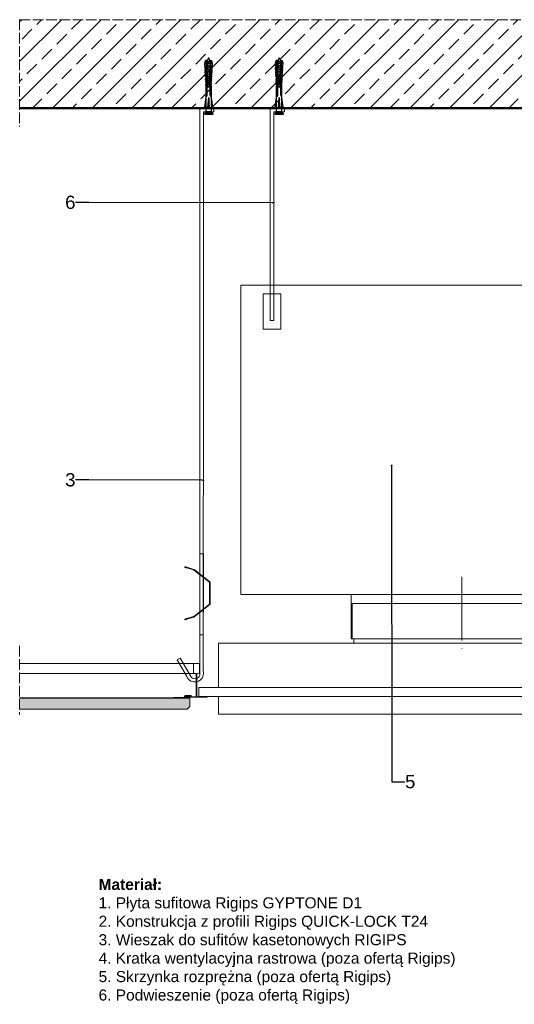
# Model space of a CAD drawing. Header units: millimetres. Extents: x 2242 to 4133, y 3556 to 4669.
# Tile 1 of 4: x 2242 to 2802, y 3556 to 4669. Entities that reach past the tile are written whole.
import ezdxf
from ezdxf import colors
from ezdxf.entities.mleader import LeaderData, LeaderLine
from ezdxf.math import Vec2, Vec3

# ---------------------------------------------------------------- set-up
doc = ezdxf.new("R2010")
doc.units = ezdxf.units.MM
doc.linetypes.add('ACAD_ISO02W100', pattern=[15, 12, -3])
doc.linetypes.add('ACAD_ISO04W100', pattern=[30, 24, -3, 0, -3])
for name, color, linetype, lineweight in [('_RIGIPS AKCESORIA', 7, 'Continuous', 15), ('_RIGIPS G-K', 7, 'Continuous', 9), ('_RIGIPS KONSTRUKCJA', 7, 'Continuous', 50), ('_Rigips Profil', 7, 'Continuous', 9), ('_RIGIPS PŁYTA', 7, 'Continuous', 25), ('Koniec', 7, 'ACAD_ISO02W100', 9), ('kreskowanie', 7, 'Continuous', 15), ('os', 7, 'ACAD_ISO04W100', 9), ('Wymiary', 7, 'Continuous', 18)]:
    doc.layers.add(name, color=color, linetype=linetype, lineweight=lineweight)
doc.styles.get("Standard").update_dxf_attribs({"font": 'arial.ttf'})

# ---------------------------------------------------------------- blocks, each defined once
blk = doc.blocks.new('T24')
at = {"layer": '_Rigips Profil'}
for p, q in [((302.6, -139.7), (302.6, -129.5)), ((302.8, -129.3), (308.9, -129.3)), ((309.1, -129.5), (309.1, -139.7)), ((305.4, -140.3), (302.8, -139.9)), ((305.6, -140.5), (305.6, -166.6)), ((306.1, -140.5), (306.1, -166.6)), ((308.9, -139.9), (306.3, -140.3)), ((293.9, -167.2), (293.9, -166.4)), ((294, -166.3), (294.9, -166.3)), ((294.4, -166.8), (305.4, -166.8)), ((306.3, -166.8), (317.4, -166.8)), ((317.8, -166.3), (316.9, -166.3)), ((317.9, -167.2), (317.9, -166.4)), ((294, -167.3), (317.8, -167.3))]:
    blk.add_line(p, q, dxfattribs=at)
for centre, radius, start, end in [((302.8, -129.5), 0.2, 90, 180), ((308.9, -129.5), 0.2, 0, 90), ((302.8, -139.7), 0.2, 180, 260.5377), ((305.4, -140.5), 0.2, 0, 80.5377), ((306.3, -140.5), 0.2, 99.4623, 180), ((308.9, -139.7), 0.2, 279.4623, 0), ((294, -166.4), 0.1, 90, 180), ((305.4, -166.6), 0.2, 270, 0), ((306.3, -166.6), 0.2, 180, 270), ((317.8, -166.4), 0.1, 0, 90), ((294, -167.2), 0.1, 180, 270), ((317.8, -167.2), 0.1, 270, 0)]:
    blk.add_arc(centre, radius, start, end, dxfattribs=at)
blk = doc.blocks.new('wieszak')
at = {"layer": '_RIGIPS AKCESORIA'}
for p, q in [((2361.6, 5698), (2361.5, 5382.8)), ((2365.6, 5698), (2365.5, 5382.8)), ((2361.5, 5474.3), (2361.5, 5337)), ((2365.6, 5474.3), (2365.5, 5340.7)), ((2365.5, 5382.8), (2361.5, 5382.8)), ((2336.1, 5354.5), (2339.5, 5356.5)), ((2346.9, 5335.7), (2336.1, 5354.5)), ((2352.2, 5334.5), (2339.5, 5356.5))]:
    blk.add_line(p, q, dxfattribs=at)
blk.add_lwpolyline([(2365.5, 5474.3), (2361.5, 5474.3)], close=True, dxfattribs=at)
for points in [[(2344.6, 5459), (2344.8, 5459.6)], [(2346.6, 5458.4), (2346.5, 5458.4), (2346.3, 5458.5), (2346.2, 5458.5), (2346.1, 5458.5), (2346, 5458.6), (2345.9, 5458.6), (2345.8, 5458.6), (2345.7, 5458.7), (2345.6, 5458.7), (2345.5, 5458.7), (2345.5, 5458.7), (2345.4, 5458.8), (2345.3, 5458.8), (2345.2, 5458.8), (2345.2, 5458.8), (2345.1, 5458.9), (2345, 5458.9), (2345, 5458.9), (2344.9, 5458.9), (2344.9, 5458.9), (2344.8, 5458.9), (2344.8, 5459), (2344.8, 5459), (2344.7, 5459), (2344.7, 5459), (2344.7, 5459), (2344.7, 5459), (2344.6, 5459), (2344.6, 5459), (2344.6, 5459), (2344.6, 5459), (2344.6, 5459), (2344.7, 5459), (2344.7, 5459), (2344.7, 5459), (2344.7, 5459), (2344.8, 5459), (2344.8, 5459), (2344.8, 5459), (2344.9, 5459), (2344.9, 5458.9), (2345, 5458.9), (2345, 5458.9), (2345.1, 5458.9), (2345.2, 5458.9), (2345.2, 5458.9), (2345.3, 5458.8), (2345.4, 5458.8), (2345.5, 5458.8), (2345.5, 5458.8), (2345.6, 5458.7), (2345.7, 5458.7), (2345.8, 5458.7), (2345.9, 5458.7), (2346, 5458.6), (2346.1, 5458.6), (2346.2, 5458.6), (2346.3, 5458.5), (2346.5, 5458.5), (2346.6, 5458.5), (2354.4, 5456.1), (2354.4, 5456)], [(2346.7, 5459), (2354.8, 5456.5), (2354.8, 5456.6), (2346.7, 5459), (2346.6, 5459.1), (2346.5, 5459.1), (2346.4, 5459.1), (2346.3, 5459.2), (2346.2, 5459.2), (2346.1, 5459.2), (2346, 5459.3), (2345.9, 5459.3), (2345.8, 5459.3), (2345.7, 5459.3), (2345.6, 5459.4), (2345.5, 5459.4), (2345.5, 5459.4), (2345.4, 5459.4), (2345.3, 5459.4), (2345.3, 5459.5), (2345.2, 5459.5), (2345.1, 5459.5), (2345.1, 5459.5), (2345, 5459.5), (2345, 5459.5), (2345, 5459.5), (2344.9, 5459.6), (2344.9, 5459.6), (2344.9, 5459.6), (2344.8, 5459.6), (2344.8, 5459.6), (2344.8, 5459.6), (2344.8, 5459.6), (2344.8, 5459.6), (2344.8, 5459.6), (2344.8, 5459.6), (2344.8, 5459.6), (2344.8, 5459.6), (2344.9, 5459.6), (2344.9, 5459.5), (2344.9, 5459.5), (2345, 5459.5), (2345, 5459.5), (2345, 5459.5), (2345.1, 5459.5), (2345.1, 5459.5), (2345.2, 5459.4), (2345.3, 5459.4), (2345.3, 5459.4), (2345.4, 5459.4), (2345.5, 5459.4), (2345.5, 5459.3), (2345.6, 5459.3), (2345.7, 5459.3), (2345.8, 5459.3), (2345.9, 5459.2), (2346, 5459.2), (2346.1, 5459.2), (2346.2, 5459.1), (2346.3, 5459.1), (2346.4, 5459.1), (2346.5, 5459), (2346.6, 5459), (2346.7, 5459)], [(2345.1, 5458.9), (2345.3, 5459.5)], [(2345.1, 5458.8), (2345.3, 5459.4)], [(2346.7, 5459), (2346.6, 5458.4), (2354.4, 5456)], [(2346.6, 5458.5), (2346.7, 5459)], [(2354.4, 5456.1), (2354.6, 5456), (2354.8, 5455.9)], [(2354.8, 5455.9), (2354.6, 5456), (2354.4, 5456)], [(2354.5, 5456), (2354.5, 5456.1)], [(2354.6, 5456), (2354.6, 5456)], [(2354.7, 5455.9), (2354.7, 5456)], [(2355.2, 5456.4), (2355, 5456.5), (2354.8, 5456.6)], [(2354.8, 5456.5), (2355, 5456.5), (2355.2, 5456.4)], [(2372, 5442.5), (2354.8, 5455.9), (2354.8, 5455.9), (2372, 5442.6), (2372, 5442.5)], [(2354.8, 5455.9), (2354.8, 5455.9)], [(2354.9, 5456.5), (2354.9, 5456.6)], [(2355, 5456.5), (2355, 5456.5)], [(2355.1, 5456.4), (2355.1, 5456.5)], [(2355.2, 5456.4), (2373, 5442.5), (2373, 5442.6), (2355.2, 5456.4), (2355.2, 5456.4)], [(2355.2, 5456.4), (2355.2, 5456.4)], [(2361.6, 5450.6), (2362, 5451.1)], [(2363.4, 5449.2), (2363.4, 5449.2), (2363.5, 5449.1), (2363.6, 5449), (2363.7, 5449), (2363.7, 5448.9), (2363.8, 5448.9), (2363.9, 5448.8), (2363.9, 5448.8), (2364, 5448.7), (2364.1, 5448.7), (2364.1, 5448.6), (2364.2, 5448.5), (2364.3, 5448.5), (2364.3, 5448.4), (2364.4, 5448.4), (2364.5, 5448.4), (2364.5, 5448.3), (2364.6, 5448.3), (2364.6, 5448.2), (2364.7, 5448.2), (2364.7, 5448.2), (2364.8, 5448.1), (2364.8, 5448.1), (2364.9, 5448), (2364.9, 5448), (2364.9, 5448), (2365, 5448), (2365, 5447.9), (2365, 5447.9), (2365.1, 5447.9), (2365.1, 5447.9), (2365.1, 5447.9), (2365.1, 5447.9), (2365.1, 5447.8), (2365.1, 5447.8), (2365.1, 5447.8), (2365.2, 5447.8), (2365.2, 5447.8), (2365.1, 5447.8), (2365.1, 5447.8), (2365.1, 5447.9), (2365.1, 5447.9), (2365.1, 5447.9), (2365.1, 5447.9), (2365, 5447.9), (2365, 5447.9), (2365, 5448), (2364.9, 5448), (2364.9, 5448), (2364.9, 5448), (2364.8, 5448.1), (2364.8, 5448.1), (2364.7, 5448.2), (2364.7, 5448.2), (2364.6, 5448.2), (2364.6, 5448.3), (2364.5, 5448.3), (2364.5, 5448.4), (2364.4, 5448.4), (2364.4, 5448.4), (2364.3, 5448.5), (2364.2, 5448.5), (2364.2, 5448.6), (2364.1, 5448.7), (2364, 5448.7), (2364, 5448.8), (2363.9, 5448.8), (2363.8, 5448.9), (2363.8, 5448.9), (2363.7, 5449), (2363.6, 5449), (2363.5, 5449.1), (2363.5, 5449.2), (2363.4, 5449.2), (2363.3, 5449.3), (2363.2, 5449.3), (2363.2, 5449.4), (2363.1, 5449.4), (2363, 5449.5), (2363, 5449.5), (2362.9, 5449.6), (2362.8, 5449.7), (2362.7, 5449.7), (2362.7, 5449.8), (2362.6, 5449.8), (2362.5, 5449.9), (2362.5, 5449.9), (2362.4, 5450), (2362.4, 5450), (2362.3, 5450.1), (2362.2, 5450.1), (2362.2, 5450.1), (2362.1, 5450.2), (2362.1, 5450.2), (2362, 5450.3), (2362, 5450.3), (2361.9, 5450.3), (2361.9, 5450.4), (2361.9, 5450.4), (2361.8, 5450.4), (2361.8, 5450.4), (2361.8, 5450.5), (2361.7, 5450.5), (2361.7, 5450.5), (2361.7, 5450.5), (2361.7, 5450.5), (2361.6, 5450.6), (2361.6, 5450.6), (2361.6, 5450.6), (2361.6, 5450.6), (2361.6, 5450.6), (2361.6, 5450.6), (2361.6, 5450.6), (2361.6, 5450.6), (2361.7, 5450.5), (2361.7, 5450.5), (2361.7, 5450.5), (2361.7, 5450.5), (2361.7, 5450.5), (2361.8, 5450.4), (2361.8, 5450.4), (2361.8, 5450.4), (2361.9, 5450.4), (2361.9, 5450.3), (2362, 5450.3), (2362, 5450.3), (2362.1, 5450.2), (2362.1, 5450.2), (2362.2, 5450.1), (2362.2, 5450.1), (2362.3, 5450.1), (2362.3, 5450), (2362.4, 5450), (2362.5, 5449.9), (2362.5, 5449.9), (2362.6, 5449.8), (2362.7, 5449.8), (2362.7, 5449.7), (2362.8, 5449.7), (2362.9, 5449.6), (2362.9, 5449.5), (2363, 5449.5), (2363.1, 5449.4), (2363.1, 5449.4), (2363.2, 5449.3), (2363.3, 5449.3), (2363.4, 5449.2)], [(2363.8, 5449.7), (2363.8, 5449.6), (2363.9, 5449.6), (2364, 5449.5), (2364, 5449.5), (2364.1, 5449.4), (2364.2, 5449.4), (2364.3, 5449.3), (2364.3, 5449.3), (2364.4, 5449.2), (2364.5, 5449.1), (2364.5, 5449.1), (2364.6, 5449), (2364.7, 5449), (2364.7, 5448.9), (2364.8, 5448.9), (2364.8, 5448.9), (2364.9, 5448.8), (2365, 5448.8), (2365, 5448.7), (2365.1, 5448.7), (2365.1, 5448.6), (2365.2, 5448.6), (2365.2, 5448.6), (2365.2, 5448.5), (2365.3, 5448.5), (2365.3, 5448.5), (2365.3, 5448.5), (2365.4, 5448.4), (2365.4, 5448.4), (2365.4, 5448.4), (2365.5, 5448.4), (2365.5, 5448.4), (2365.5, 5448.4), (2365.5, 5448.3), (2365.5, 5448.3), (2365.5, 5448.3), (2365.5, 5448.3), (2365.5, 5448.3), (2365.5, 5448.3), (2365.5, 5448.3), (2365.5, 5448.3), (2365.5, 5448.4), (2365.5, 5448.4), (2365.5, 5448.4), (2365.4, 5448.4), (2365.4, 5448.4), (2365.4, 5448.4), (2365.4, 5448.5), (2365.3, 5448.5), (2365.3, 5448.5), (2365.3, 5448.5), (2365.2, 5448.6), (2365.2, 5448.6), (2365.1, 5448.6), (2365.1, 5448.7), (2365, 5448.7), (2365, 5448.8), (2364.9, 5448.8), (2364.9, 5448.9), (2364.8, 5448.9), (2364.8, 5448.9), (2364.7, 5449), (2364.6, 5449), (2364.6, 5449.1), (2364.5, 5449.1), (2364.4, 5449.2), (2364.4, 5449.3), (2364.3, 5449.3), (2364.2, 5449.4), (2364.1, 5449.4), (2364.1, 5449.5), (2364, 5449.5), (2363.9, 5449.6), (2363.9, 5449.6), (2363.8, 5449.7), (2363.7, 5449.8), (2363.6, 5449.8), (2363.6, 5449.9), (2363.5, 5449.9), (2363.4, 5450), (2363.3, 5450), (2363.3, 5450.1), (2363.2, 5450.2), (2363.1, 5450.2), (2363.1, 5450.3), (2363, 5450.3), (2362.9, 5450.4), (2362.9, 5450.4), (2362.8, 5450.5), (2362.7, 5450.5), (2362.7, 5450.6), (2362.6, 5450.6), (2362.6, 5450.6), (2362.5, 5450.7), (2362.5, 5450.7), (2362.4, 5450.8), (2362.4, 5450.8), (2362.3, 5450.8), (2362.3, 5450.9), (2362.2, 5450.9), (2362.2, 5450.9), (2362.2, 5450.9), (2362.1, 5451), (2362.1, 5451), (2362.1, 5451), (2362.1, 5451), (2362.1, 5451), (2362, 5451.1), (2362, 5451.1), (2362, 5451.1), (2362, 5451.1), (2362, 5451.1), (2362, 5451.1), (2362, 5451.1), (2362, 5451.1), (2362, 5451.1), (2362, 5451), (2362.1, 5451), (2362.1, 5451), (2362.1, 5451), (2362.1, 5451), (2362.2, 5450.9), (2362.2, 5450.9), (2362.2, 5450.9), (2362.3, 5450.9), (2362.3, 5450.8), (2362.4, 5450.8), (2362.4, 5450.8), (2362.5, 5450.7), (2362.5, 5450.7), (2362.5, 5450.6), (2362.6, 5450.6), (2362.7, 5450.6), (2362.7, 5450.5), (2362.8, 5450.5), (2362.8, 5450.4), (2362.9, 5450.4), (2363, 5450.3), (2363, 5450.3), (2363.1, 5450.2), (2363.2, 5450.2), (2363.2, 5450.1), (2363.3, 5450), (2363.4, 5450), (2363.5, 5449.9), (2363.5, 5449.9), (2363.6, 5449.8), (2363.7, 5449.8), (2363.8, 5449.7)], [(2363.4, 5449.2), (2363.8, 5449.7)], [(2363.4, 5449.2), (2363.8, 5449.7)], [(2365.2, 5447.8), (2365.5, 5448.3)], [(2372, 5442.6), (2372.2, 5442.4), (2372.3, 5442.2), (2372.4, 5442), (2372.4, 5441.7)], [(2372.4, 5441.7), (2372.4, 5441.9), (2372.3, 5442.1), (2372.2, 5442.3), (2372, 5442.5)], [(2372.2, 5442.3), (2372.2, 5442.4)], [(2372.3, 5442.1), (2372.3, 5442.2)], [(2372.4, 5441.9), (2372.4, 5442)], [(2372.4, 5417.6), (2372.4, 5441.7), (2372.4, 5441.7), (2372.4, 5417.7), (2372.4, 5417.6)], [(2372.4, 5441.7), (2372.4, 5441.7)], [(2372.4, 5437.9), (2372.4, 5438.3), (2372.4, 5438.7), (2372.4, 5439), (2372.4, 5439.4), (2372.4, 5439.7), (2372.4, 5440), (2372.4, 5440.2), (2372.4, 5440.3), (2372.4, 5440.4), (2372.4, 5440.4), (2372.4, 5440.4), (2372.4, 5440.3), (2372.4, 5440.2), (2372.4, 5440), (2372.4, 5439.7), (2372.4, 5439.4), (2372.4, 5439), (2372.4, 5438.7), (2372.4, 5438.3), (2372.4, 5437.9), (2373.4, 5437.9)], [(2372.4, 5437.9), (2372.4, 5438.3), (2372.4, 5438.7), (2372.4, 5439), (2372.4, 5439.4), (2372.4, 5439.7), (2372.4, 5440), (2372.4, 5440.2), (2372.4, 5440.3), (2372.4, 5440.4), (2372.4, 5440.4), (2372.4, 5440.4), (2372.4, 5440.3), (2372.4, 5440.2), (2372.4, 5440), (2372.4, 5439.7), (2372.4, 5439.4), (2372.4, 5439), (2372.4, 5438.7), (2372.4, 5438.3), (2372.4, 5437.9), (2373.4, 5437.9)], [(2373.4, 5439.7), (2372.4, 5439.7), (2373.4, 5439.7)], [(2373.4, 5439.7), (2372.4, 5439.7), (2373.4, 5439.7)], [(2372.4, 5436.3), (2372.4, 5436), (2372.4, 5435.6), (2372.4, 5435.3), (2372.4, 5435), (2372.4, 5434.8), (2372.4, 5434.6), (2372.4, 5434.4), (2372.4, 5434.3), (2372.4, 5434.3), (2372.4, 5434.3), (2372.4, 5434.4), (2372.4, 5434.6), (2372.4, 5434.8), (2372.4, 5435), (2372.4, 5435.3), (2372.4, 5435.6), (2372.4, 5436), (2372.4, 5436.3), (2372.4, 5436.7), (2372.4, 5437), (2372.4, 5437.4), (2372.4, 5437.6), (2372.4, 5437.9), (2372.4, 5438.1), (2372.4, 5438.3), (2372.4, 5438.3), (2372.4, 5438.4), (2372.4, 5438.3), (2372.4, 5438.3), (2372.4, 5438.1), (2372.4, 5437.9), (2372.4, 5437.6), (2372.4, 5437.4), (2372.4, 5437), (2372.4, 5436.7), (2372.4, 5436.3)], [(2372.4, 5432.2), (2372.4, 5432.2), (2372.4, 5432), (2372.4, 5431.8), (2372.4, 5431.6), (2372.4, 5431.3), (2372.4, 5431), (2372.4, 5430.6), (2372.4, 5430.3), (2372.4, 5429.9), (2372.4, 5429.5), (2372.4, 5429.1), (2372.4, 5428.7), (2372.4, 5428.3), (2372.4, 5428), (2372.4, 5427.7), (2372.4, 5427.5), (2372.4, 5427.3), (2372.4, 5427.2), (2372.4, 5427.1), (2372.4, 5427.1), (2372.4, 5427.2), (2372.4, 5427.3), (2372.4, 5427.5), (2372.4, 5427.8), (2372.4, 5428), (2372.4, 5428.4), (2372.4, 5428.7), (2372.4, 5429.1), (2372.4, 5429.5), (2372.4, 5429.9), (2372.4, 5430.3), (2372.4, 5430.7), (2372.4, 5431), (2372.4, 5431.3), (2372.4, 5431.6), (2372.4, 5431.9), (2372.4, 5432), (2372.4, 5432.2), (2372.4, 5432.2)], [(2373.4, 5441.7), (2373.4, 5442), (2373.3, 5442.2), (2373.2, 5442.4), (2373, 5442.6)], [(2373, 5442.5), (2373.2, 5442.3), (2373.3, 5442.1), (2373.4, 5441.9), (2373.4, 5441.7)], [(2373.2, 5442.3), (2373.2, 5442.4)], [(2373.3, 5442.1), (2373.3, 5442.2)], [(2373.4, 5441.9), (2373.4, 5442)], [(2373.4, 5441.7), (2373.4, 5417.6), (2373.4, 5417.7), (2373.4, 5441.7), (2373.4, 5441.7)], [(2373.4, 5441.7), (2373.4, 5441.7)], [(2373.4, 5429.5), (2373.4, 5429.1), (2373.4, 5428.7), (2373.4, 5428.3), (2373.4, 5427.9), (2373.4, 5427.6), (2373.4, 5427.3), (2373.4, 5427.1), (2373.4, 5426.9), (2373.4, 5426.8), (2373.4, 5426.7), (2373.4, 5426.6), (2373.4, 5426.7), (2373.4, 5426.8), (2373.4, 5426.9), (2373.4, 5427.1), (2373.4, 5427.3), (2373.4, 5427.6), (2373.4, 5427.9), (2373.4, 5428.3), (2373.4, 5428.7), (2373.4, 5429.1), (2373.4, 5429.5), (2373.4, 5429.9), (2373.4, 5430.2), (2373.4, 5430.6), (2373.4, 5431), (2373.4, 5431.3), (2373.4, 5431.6), (2373.4, 5431.8), (2373.4, 5432), (2373.4, 5432.2), (2373.4, 5432.2), (2373.4, 5432.3), (2373.4, 5432.2), (2373.4, 5432.2), (2373.4, 5432), (2373.4, 5431.8), (2373.4, 5431.6), (2373.4, 5431.3), (2373.4, 5431), (2373.4, 5430.6), (2373.4, 5430.2), (2373.4, 5429.9), (2373.4, 5429.5)], [(2373.4, 5432.2), (2373.4, 5432.2), (2373.4, 5432.2), (2373.4, 5432), (2373.4, 5431.9), (2373.4, 5431.6), (2373.4, 5431.3), (2373.4, 5431), (2373.4, 5430.7), (2373.4, 5430.3), (2373.4, 5429.9), (2373.4, 5429.5), (2373.4, 5429.1), (2373.4, 5428.7), (2373.4, 5428.4), (2373.4, 5428), (2373.4, 5427.8), (2373.4, 5427.5), (2373.4, 5427.3), (2373.4, 5427.2), (2373.4, 5427.1), (2373.4, 5427.1), (2373.4, 5427.2), (2373.4, 5427.3), (2373.4, 5427.5), (2373.4, 5427.7), (2373.4, 5428), (2373.4, 5428.3), (2373.4, 5428.7), (2373.4, 5429.1), (2373.4, 5429.5), (2373.4, 5429.9), (2373.4, 5430.3), (2373.4, 5430.6), (2373.4, 5431), (2373.4, 5431.3), (2373.4, 5431.6), (2373.4, 5431.8), (2373.4, 5432), (2373.4, 5432.2), (2373.4, 5432.2)], [(2372.4, 5429.7), (2373.4, 5429.7)], [(2372.4, 5429.7), (2373.4, 5429.7)], [(2372.4, 5427.1), (2373.4, 5427.1)], [(2372.4, 5423), (2372.4, 5422.7), (2372.4, 5422.3), (2372.4, 5422), (2372.4, 5421.7), (2372.4, 5421.5), (2372.4, 5421.3), (2372.4, 5421.1), (2372.4, 5421), (2372.4, 5421), (2372.4, 5421), (2372.4, 5421.1), (2372.4, 5421.3), (2372.4, 5421.5), (2372.4, 5421.7), (2372.4, 5422), (2372.4, 5422.3), (2372.4, 5422.7), (2372.4, 5423), (2372.4, 5423.4), (2372.4, 5423.7), (2372.4, 5424.1), (2372.4, 5424.4), (2372.4, 5424.6), (2372.4, 5424.8), (2372.4, 5425), (2372.4, 5425.1), (2372.4, 5425.1), (2372.4, 5425.1), (2372.4, 5425), (2372.4, 5424.8), (2372.4, 5424.6), (2372.4, 5424.4), (2372.4, 5424.1), (2372.4, 5423.7), (2372.4, 5423.4), (2372.4, 5423)], [(2354.8, 5403.4), (2372, 5416.8), (2372, 5416.9), (2354.8, 5403.5), (2354.8, 5403.4)], [(2373, 5416.8), (2355.2, 5402.9), (2355.2, 5403), (2373, 5416.9), (2373, 5416.8)], [(2363.4, 5410.2), (2363.3, 5410.1), (2363.2, 5410.1), (2363.1, 5410), (2363.1, 5409.9), (2363, 5409.9), (2362.9, 5409.8), (2362.9, 5409.8), (2362.8, 5409.7), (2362.7, 5409.7), (2362.7, 5409.6), (2362.6, 5409.6), (2362.5, 5409.5), (2362.5, 5409.5), (2362.4, 5409.4), (2362.3, 5409.4), (2362.3, 5409.3), (2362.2, 5409.3), (2362.2, 5409.2), (2362.1, 5409.2), (2362.1, 5409.1), (2362, 5409.1), (2362, 5409.1), (2361.9, 5409), (2361.9, 5409), (2361.8, 5409), (2361.8, 5409), (2361.8, 5408.9), (2361.7, 5408.9), (2361.7, 5408.9), (2361.7, 5408.9), (2361.7, 5408.8), (2361.7, 5408.8), (2361.6, 5408.8), (2361.6, 5408.8), (2361.6, 5408.8), (2361.6, 5408.8), (2361.6, 5408.8), (2361.6, 5408.8), (2361.6, 5408.8), (2361.6, 5408.8), (2361.7, 5408.8), (2361.7, 5408.8), (2361.7, 5408.9), (2361.7, 5408.9), (2361.8, 5408.9), (2361.8, 5408.9), (2361.8, 5409), (2361.9, 5409), (2361.9, 5409), (2361.9, 5409), (2362, 5409.1), (2362, 5409.1), (2362.1, 5409.1), (2362.1, 5409.2), (2362.2, 5409.2), (2362.2, 5409.3), (2362.3, 5409.3), (2362.4, 5409.4), (2362.4, 5409.4), (2362.5, 5409.5), (2362.5, 5409.5), (2362.6, 5409.6), (2362.7, 5409.6), (2362.7, 5409.7), (2362.8, 5409.7), (2362.9, 5409.8), (2363, 5409.8), (2363, 5409.9), (2363.1, 5409.9), (2363.2, 5410), (2363.2, 5410.1), (2363.3, 5410.1), (2363.4, 5410.2), (2363.5, 5410.2), (2363.5, 5410.3), (2363.6, 5410.3), (2363.7, 5410.4), (2363.8, 5410.4), (2363.8, 5410.5), (2363.9, 5410.6), (2364, 5410.6), (2364, 5410.7), (2364.1, 5410.7), (2364.2, 5410.8), (2364.2, 5410.8), (2364.3, 5410.9), (2364.4, 5410.9), (2364.4, 5411), (2364.5, 5411), (2364.5, 5411.1), (2364.6, 5411.1), (2364.6, 5411.1), (2364.7, 5411.2), (2364.7, 5411.2), (2364.8, 5411.3), (2364.8, 5411.3), (2364.9, 5411.3), (2364.9, 5411.4), (2364.9, 5411.4), (2365, 5411.4), (2365, 5411.4), (2365, 5411.5), (2365.1, 5411.5), (2365.1, 5411.5), (2365.1, 5411.5), (2365.1, 5411.5), (2365.1, 5411.5), (2365.1, 5411.5), (2365.2, 5411.5), (2365.1, 5411.5), (2365.1, 5411.5), (2365.1, 5411.5), (2365.1, 5411.5), (2365.1, 5411.5), (2365.1, 5411.5), (2365.1, 5411.5), (2365, 5411.5), (2365, 5411.4), (2365, 5411.4), (2364.9, 5411.4), (2364.9, 5411.4), (2364.9, 5411.3), (2364.8, 5411.3), (2364.8, 5411.3), (2364.7, 5411.2), (2364.7, 5411.2), (2364.6, 5411.1), (2364.6, 5411.1), (2364.5, 5411.1), (2364.5, 5411), (2364.4, 5411), (2364.3, 5410.9), (2364.3, 5410.9), (2364.2, 5410.8), (2364.1, 5410.8), (2364.1, 5410.7), (2364, 5410.7), (2363.9, 5410.6), (2363.9, 5410.6), (2363.8, 5410.5), (2363.7, 5410.4), (2363.7, 5410.4), (2363.6, 5410.3), (2363.5, 5410.3), (2363.4, 5410.2), (2363.4, 5410.2)], [(2363.8, 5409.7), (2363.7, 5409.6), (2363.6, 5409.6), (2363.5, 5409.5), (2363.5, 5409.4), (2363.4, 5409.4), (2363.3, 5409.3), (2363.2, 5409.3), (2363.2, 5409.2), (2363.1, 5409.2), (2363, 5409.1), (2363, 5409.1), (2362.9, 5409), (2362.8, 5409), (2362.8, 5408.9), (2362.7, 5408.9), (2362.7, 5408.8), (2362.6, 5408.8), (2362.5, 5408.7), (2362.5, 5408.7), (2362.5, 5408.7), (2362.4, 5408.6), (2362.4, 5408.6), (2362.3, 5408.6), (2362.3, 5408.5), (2362.2, 5408.5), (2362.2, 5408.5), (2362.2, 5408.4), (2362.1, 5408.4), (2362.1, 5408.4), (2362.1, 5408.4), (2362.1, 5408.3), (2362, 5408.3), (2362, 5408.3), (2362, 5408.3), (2362, 5408.3), (2362, 5408.3), (2362, 5408.3), (2362, 5408.3), (2362, 5408.3), (2362, 5408.3), (2362, 5408.3), (2362.1, 5408.3), (2362.1, 5408.3), (2362.1, 5408.4), (2362.1, 5408.4), (2362.1, 5408.4), (2362.2, 5408.4), (2362.2, 5408.5), (2362.2, 5408.5), (2362.3, 5408.5), (2362.3, 5408.6), (2362.4, 5408.6), (2362.4, 5408.6), (2362.5, 5408.7), (2362.5, 5408.7), (2362.6, 5408.7), (2362.6, 5408.8), (2362.7, 5408.8), (2362.7, 5408.9), (2362.8, 5408.9), (2362.9, 5409), (2362.9, 5409), (2363, 5409.1), (2363.1, 5409.1), (2363.1, 5409.2), (2363.2, 5409.2), (2363.3, 5409.3), (2363.3, 5409.3), (2363.4, 5409.4), (2363.5, 5409.4), (2363.6, 5409.5), (2363.6, 5409.6), (2363.7, 5409.6), (2363.8, 5409.7), (2363.9, 5409.7), (2363.9, 5409.8), (2364, 5409.8), (2364.1, 5409.9), (2364.1, 5410), (2364.2, 5410), (2364.3, 5410.1), (2364.4, 5410.1), (2364.4, 5410.2), (2364.5, 5410.2), (2364.6, 5410.3), (2364.6, 5410.3), (2364.7, 5410.4), (2364.8, 5410.4), (2364.8, 5410.5), (2364.9, 5410.5), (2364.9, 5410.6), (2365, 5410.6), (2365, 5410.6), (2365.1, 5410.7), (2365.1, 5410.7), (2365.2, 5410.8), (2365.2, 5410.8), (2365.3, 5410.8), (2365.3, 5410.9), (2365.3, 5410.9), (2365.4, 5410.9), (2365.4, 5410.9), (2365.4, 5411), (2365.4, 5411), (2365.5, 5411), (2365.5, 5411), (2365.5, 5411), (2365.5, 5411), (2365.5, 5411), (2365.5, 5411), (2365.5, 5411.1), (2365.5, 5411), (2365.5, 5411), (2365.5, 5411), (2365.5, 5411), (2365.5, 5411), (2365.5, 5411), (2365.5, 5411), (2365.4, 5411), (2365.4, 5411), (2365.4, 5410.9), (2365.3, 5410.9), (2365.3, 5410.9), (2365.3, 5410.9), (2365.2, 5410.8), (2365.2, 5410.8), (2365.2, 5410.8), (2365.1, 5410.7), (2365.1, 5410.7), (2365, 5410.6), (2365, 5410.6), (2364.9, 5410.6), (2364.8, 5410.5), (2364.8, 5410.5), (2364.7, 5410.4), (2364.7, 5410.4), (2364.6, 5410.3), (2364.5, 5410.3), (2364.5, 5410.2), (2364.4, 5410.2), (2364.3, 5410.1), (2364.3, 5410.1), (2364.2, 5410), (2364.1, 5410), (2364, 5409.9), (2364, 5409.8), (2363.9, 5409.8), (2363.8, 5409.7), (2363.8, 5409.7)], [(2363.4, 5410.2), (2363.8, 5409.7)], [(2363.4, 5410.2), (2363.8, 5409.7)], [(2365.2, 5411.5), (2365.5, 5411.1)], [(2372, 5416.9), (2372.2, 5417.1), (2372.3, 5417.3), (2372.4, 5417.5), (2372.4, 5417.7)], [(2372.4, 5417.6), (2372.4, 5417.4), (2372.3, 5417.2), (2372.2, 5417), (2372, 5416.8)], [(2372.2, 5417), (2372.2, 5417.1)], [(2372.3, 5417.2), (2372.3, 5417.3)], [(2372.4, 5417.6), (2372.4, 5417.7)], [(2372.4, 5417.4), (2372.4, 5417.5)], [(2373.4, 5417.7), (2373.4, 5417.5), (2373.3, 5417.3), (2373.2, 5417.1), (2373, 5416.9)], [(2373, 5416.8), (2373.2, 5417), (2373.3, 5417.2), (2373.4, 5417.4), (2373.4, 5417.6)], [(2373.2, 5417), (2373.2, 5417.1)], [(2373.3, 5417.2), (2373.3, 5417.3)], [(2373.4, 5417.6), (2373.4, 5417.7)], [(2373.4, 5417.4), (2373.4, 5417.5)], [(2346.6, 5400.9), (2346.5, 5400.9), (2346.3, 5400.8), (2346.2, 5400.8), (2346.1, 5400.8), (2346, 5400.7), (2345.9, 5400.7), (2345.8, 5400.7), (2345.7, 5400.6), (2345.6, 5400.6), (2345.5, 5400.6), (2345.5, 5400.6), (2345.4, 5400.6), (2345.3, 5400.5), (2345.2, 5400.5), (2345.2, 5400.5), (2345.1, 5400.5), (2345, 5400.5), (2345, 5400.4), (2344.9, 5400.4), (2344.9, 5400.4), (2344.8, 5400.4), (2344.8, 5400.4), (2344.8, 5400.4), (2344.7, 5400.4), (2344.7, 5400.4), (2344.7, 5400.4), (2344.7, 5400.4), (2344.6, 5400.4), (2344.6, 5400.4), (2344.6, 5400.4), (2344.6, 5400.4), (2344.6, 5400.4), (2344.6, 5400.4), (2344.7, 5400.4), (2344.7, 5400.4), (2344.7, 5400.4), (2344.7, 5400.4), (2344.8, 5400.4), (2344.8, 5400.4), (2344.8, 5400.4), (2344.9, 5400.4), (2344.9, 5400.5), (2345, 5400.5), (2345, 5400.5), (2345.1, 5400.5), (2345.2, 5400.5), (2345.2, 5400.6), (2345.3, 5400.6), (2345.4, 5400.6), (2345.5, 5400.6), (2345.5, 5400.7), (2345.6, 5400.7), (2345.7, 5400.7), (2345.8, 5400.7), (2345.9, 5400.8), (2346, 5400.8), (2346.1, 5400.8), (2346.2, 5400.9), (2346.3, 5400.9), (2346.5, 5400.9), (2346.6, 5401)], [(2344.6, 5400.4), (2344.8, 5399.8)], [(2346.7, 5400.4), (2346.6, 5400.4), (2346.5, 5400.3), (2346.4, 5400.3), (2346.3, 5400.3), (2346.2, 5400.2), (2346.1, 5400.2), (2346, 5400.2), (2345.9, 5400.1), (2345.8, 5400.1), (2345.7, 5400.1), (2345.6, 5400.1), (2345.5, 5400), (2345.5, 5400), (2345.4, 5400), (2345.3, 5400), (2345.3, 5400), (2345.2, 5399.9), (2345.1, 5399.9), (2345.1, 5399.9), (2345, 5399.9), (2345, 5399.9), (2345, 5399.9), (2344.9, 5399.8), (2344.9, 5399.8), (2344.9, 5399.8), (2344.8, 5399.8), (2344.8, 5399.8), (2344.8, 5399.8), (2344.8, 5399.8), (2344.8, 5399.8), (2344.8, 5399.8), (2344.8, 5399.8), (2344.8, 5399.8), (2344.8, 5399.8), (2344.8, 5399.8), (2344.9, 5399.8), (2344.9, 5399.8), (2344.9, 5399.8), (2345, 5399.8), (2345, 5399.8), (2345, 5399.9), (2345.1, 5399.9), (2345.1, 5399.9), (2345.2, 5399.9), (2345.3, 5399.9), (2345.3, 5399.9), (2345.4, 5400), (2345.5, 5400), (2345.5, 5400), (2345.6, 5400), (2345.7, 5400), (2345.8, 5400.1), (2345.9, 5400.1), (2346, 5400.1), (2346.1, 5400.1), (2346.2, 5400.2), (2346.3, 5400.2), (2346.4, 5400.2), (2346.5, 5400.3), (2346.6, 5400.3), (2346.7, 5400.3)], [(2345.1, 5400.5), (2345.3, 5400)], [(2345.1, 5400.5), (2345.3, 5399.9)], [(2346.7, 5400.3), (2346.6, 5400.9), (2354.4, 5403.3), (2354.4, 5403.3), (2346.6, 5401)], [(2346.6, 5401), (2346.7, 5400.4)], [(2346.7, 5400.4), (2354.8, 5402.8), (2354.8, 5402.8), (2355, 5402.8), (2355.2, 5402.9)], [(2346.7, 5400.3), (2354.8, 5402.8)], [(2354.4, 5403.3), (2354.6, 5403.4), (2354.8, 5403.5)], [(2354.8, 5403.4), (2354.6, 5403.3), (2354.4, 5403.3)], [(2354.5, 5403.3), (2354.5, 5403.4)], [(2354.6, 5403.3), (2354.6, 5403.4)], [(2354.7, 5403.4), (2354.7, 5403.5)], [(2354.8, 5403.4), (2354.8, 5403.5)], [(2355.2, 5403), (2355, 5402.9), (2354.8, 5402.8)], [(2354.9, 5402.8), (2354.9, 5402.9)], [(2355, 5402.8), (2355, 5402.9)], [(2355.1, 5402.9), (2355.1, 5403)], [(2355.2, 5402.9), (2355.2, 5403)], [(2361.6, 5408.8), (2362, 5408.3)]]:
    blk.add_lwpolyline(points, dxfattribs=at)
for centre, radius, start, end in [((2356, 5339.1), 9.7, 200.1981, 9.7997), ((2356.1, 5338.7), 5.72, 227.4354, 342.5624)]:
    blk.add_arc(centre, radius, start, end, dxfattribs=at)
blk = doc.blocks.new('_Dot')
at = {"color": 0, "linetype": 'ByBlock', "lineweight": -2}
blk.add_line((-0.5, 0), (-1, 0), dxfattribs=at)
at = {"color": 0, "linetype": 'ByBlock', "const_width": 0.5}
blk.add_lwpolyline([(-0.25, 0, 1), (0.25, 0, 1)], format="xyb", close=True, dxfattribs=at)
blk = doc.blocks.new('kratka nawiewna')
at = {"layer": '_RIGIPS AKCESORIA'}
for p, q in [((5011.1, 5448), (5259.1, 5448)), ((5011.1, 5448), (5011.1, 5408)), ((5259.1, 5448), (5259.1, 5408)), ((4860.1, 5403), (5410.1, 5403)), ((4860.1, 5403), (4860.1, 5353)), ((5011.1, 5408), (5259.1, 5408)), ((5013.1, 5408), (5013.1, 5403)), ((5257.1, 5408), (5257.1, 5403)), ((5410.1, 5403), (5410.1, 5353)), ((4837.6, 5353), (4837.6, 5343)), ((4837.6, 5353), (5432.6, 5353)), ((4837.6, 5343), (5432.6, 5343)), ((4860.1, 5343), (4860.1, 5323)), ((5410.1, 5343), (5410.1, 5323)), ((5432.6, 5353), (5432.6, 5343)), ((4860.1, 5323), (5410.1, 5323))]:
    blk.add_line(p, q, dxfattribs=at)
blk = doc.blocks.new('skrzynka rozprezna')
at = {"layer": '_RIGIPS AKCESORIA'}
h = blk.add_hatch(color=256, dxfattribs=at)
h.dxf.hatch_style = 1
h.paths.add_polyline_path([(3221.4, 4293.4, 1), (3213.4, 4293.4), (3213.4, 4194.4), (3221.4, 4194.4)])
h.paths.add_polyline_path([(3221.4, 4194.4), (3213.4, 4194.4), (3213.4, 4095.4, 1), (3221.4, 4095.4)])
for p, q in [((2492.4, 4369.4), (2992.4, 4369.4)), ((2492.4, 4019.4), (2492.4, 4369.4)), ((2992.4, 4369.4), (2992.4, 4019.4)), ((2992.4, 4293.4), (3141.4, 4293.4)), ((3141.4, 4293.4), (3141.4, 4095.4)), ((3151.4, 4293.4), (3213.4, 4293.4)), ((3151.4, 4293.4), (3151.4, 4095.4)), ((3213.4, 4293.4), (3213.4, 4095.4)), ((3221.4, 4293.4), (3271.4, 4293.4)), ((3221.4, 4293.4), (3221.4, 4095.4)), ((3271.4, 4293.4), (3271.4, 4095.4)), ((2992.4, 4095.4), (3141.4, 4095.4)), ((3151.4, 4095.4), (3213.4, 4095.4)), ((3221.4, 4095.4), (3271.4, 4095.4)), ((2992.4, 4019.4), (2492.4, 4019.4)), ((2617.4, 4019.4), (2617.4, 3969.4)), ((2867.4, 4019.4), (2867.4, 3969.4)), ((2867.4, 3969.4), (2617.4, 3969.4))]:
    blk.add_line(p, q, dxfattribs=at)
for centre, radius, start, end in [((3146.4, 4293.4), 5, 0, 180), ((3217.4, 4293.4), 4, 0, 180), ((3146.4, 4095.4), 5, 180, 0), ((3217.4, 4095.4), 4, 180, 0)]:
    blk.add_arc(centre, radius, start, end, dxfattribs=at)
at = {"layer": 'os', "ltscale": 3}
for p, q in [((3042.4, 4313.4), (3042.4, 4075.4)), ((2923.4, 4194.4), (3271.4, 4194.4)), ((2742.4, 4039.4), (2742.4, 3949.4))]:
    blk.add_line(p, q, dxfattribs=at)
blk.add_circle((3042.4, 4194.4), 99, dxfattribs=at)
blk = doc.blocks.new('kolek rozprezny komplet 60')
for p, q in [((390.7, 217), (390.8, 218.9)), ((393.8, 218.8), (390.7, 218)), ((393.2, 216.9), (390.7, 217)), ((393.2, 214), (390.7, 213.9)), ((390.7, 213.9), (390.8, 212)), ((393.8, 212.1), (390.7, 212.9)), ((393.8, 219.9), (390.8, 218.9)), ((393.8, 211.1), (390.8, 212)), ((391.7, 217), (392.7, 217)), ((392.7, 217), (391.7, 214)), ((391.7, 214), (391.7, 213.5)), ((391.7, 213.5), (392.1, 214)), ((392.7, 217), (392.1, 214)), ((393.1, 217), (392.1, 214)), ((392.1, 214), (393.7, 214)), ((392.7, 217), (393, 217.5)), ((393.1, 217), (393, 217.5)), ((393.1, 217), (394.7, 217)), ((393.7, 217.4), (393.8, 219.9)), ((420.5, 216.6), (393.7, 218)), ((417.4, 216.1), (393.7, 217.4)), ((394.7, 217), (393.7, 214)), ((417.4, 214.8), (393.7, 213.5)), ((420.5, 214.4), (393.7, 212.9)), ((393.7, 214), (393.7, 213.5)), ((393.7, 213.5), (393.8, 211.1)), ((397.4, 219.7), (393.8, 219.9)), ((393.8, 213.6), (394.1, 214)), ((394.7, 217), (394.1, 214)), ((395.1, 217), (394.1, 214)), ((394.1, 214), (396.1, 214)), ((394.7, 217), (394.9, 217.3)), ((395.1, 217), (395.1, 217.3)), ((395.1, 217), (397.1, 217)), ((397.1, 217), (396.1, 214)), ((396.1, 214), (396.1, 213.7)), ((396.3, 213.7), (396.5, 214)), ((397.1, 217), (396.5, 214)), ((397.5, 217), (396.5, 214)), ((396.5, 214), (398.5, 214)), ((397.1, 217), (397.2, 217.2)), ((397.3, 217.8), (397.4, 219.7)), ((397.3, 213.1), (397.4, 211.2)), ((397.5, 217), (397.5, 217.2)), ((397.5, 217), (399.5, 217)), ((397.7, 217.1), (397.7, 217.7)), ((397.7, 213.8), (397.7, 213.2)), ((399, 219.6), (397.8, 219)), ((399, 211.3), (397.8, 211.9)), ((398.5, 217.1), (398.5, 217.7)), ((399.5, 217), (398.5, 214)), ((398.5, 214), (398.5, 213.8)), ((398.5, 213.8), (398.5, 213.2)), ((398.8, 213.8), (398.9, 214)), ((398.9, 217.7), (399, 219.6)), ((399.5, 217), (398.9, 214)), ((399.9, 217), (398.9, 214)), ((398.9, 214), (400.9, 214)), ((398.9, 213.2), (399, 211.3)), ((399.8, 219.5), (399, 219.6)), ((399.5, 217), (399.5, 217)), ((399.7, 217.6), (399.8, 219.5)), ((399.7, 213.3), (399.8, 211.4)), ((399.9, 217), (401.4, 217)), ((399.9, 217), (399.9, 217)), ((400.1, 217), (400.1, 217.6)), ((400.1, 213.9), (400.1, 213.3)), ((401.4, 219.5), (400.2, 218.8)), ((401.4, 211.4), (400.2, 212.1)), ((400.9, 217), (400.9, 217.6)), ((401.9, 216.9), (400.9, 214)), ((400.9, 214), (400.9, 213.9)), ((400.9, 213.9), (400.9, 213.3)), ((401.3, 217.6), (401.4, 219.5)), ((401.9, 216.9), (401.3, 214)), ((402.3, 216.9), (401.3, 214)), ((401.3, 214), (401.4, 214)), ((401.3, 213.9), (401.3, 214)), ((401.3, 213.3), (401.4, 211.4)), ((402.2, 219.4), (401.4, 219.5)), ((402.1, 217.5), (402.2, 219.4)), ((402.1, 213.4), (402.2, 211.5)), ((402.5, 216.9), (402.5, 217.5)), ((402.5, 214), (402.5, 213.4)), ((403.8, 219.3), (402.6, 218.7)), ((403.8, 211.6), (402.6, 212.2)), ((403.3, 216.9), (403.3, 217.5)), ((404.2, 216.8), (403.3, 214.1)), ((403.3, 214), (403.3, 213.5)), ((403.7, 217.4), (403.8, 219.3)), ((404.2, 216.8), (403.7, 214.1)), ((404.6, 216.8), (403.7, 214.1)), ((403.7, 213.5), (403.8, 211.6)), ((404.6, 219.3), (403.8, 219.3)), ((404.6, 211.6), (403.8, 211.6)), ((404.5, 217.4), (404.6, 219.3)), ((404.5, 213.5), (404.6, 211.6)), ((404.9, 216.8), (404.9, 217.4)), ((404.9, 214.1), (404.9, 213.5)), ((406.2, 219.2), (405, 218.6)), ((406.2, 211.7), (405, 212.3)), ((405.7, 216.7), (405.7, 217.3)), ((405.7, 214.2), (405.7, 213.6)), ((406.6, 216.7), (405.8, 214.2)), ((406.1, 217.3), (406.2, 219.2)), ((406.6, 216.7), (406.1, 214.2)), ((406.1, 213.6), (406.2, 211.7)), ((407, 219.2), (406.2, 219.2)), ((407, 216.7), (406.2, 214.2)), ((407, 211.7), (406.2, 211.7)), ((406.9, 217.3), (407, 219.2)), ((406.9, 213.6), (407, 211.7)), ((407.3, 216.6), (407.3, 217.2)), ((407.3, 214.3), (407.3, 213.7)), ((408.6, 219.1), (407.4, 218.5)), ((408.6, 211.8), (407.4, 212.4)), ((408.1, 216.6), (408.1, 217.2)), ((408.1, 214.3), (408.1, 213.7)), ((408.9, 216.6), (408.2, 214.3)), ((408.5, 217.2), (408.6, 219.1)), ((409, 216.6), (408.5, 214.3)), ((408.5, 213.7), (408.6, 211.8)), ((409.4, 219), (408.6, 219.1)), ((409.3, 216.5), (408.6, 214.3)), ((409.4, 211.9), (408.6, 211.8)), ((409.3, 217.1), (409.4, 219)), ((409.3, 213.8), (409.4, 211.9)), ((409.7, 216.5), (409.7, 217.1)), ((409.7, 214.4), (409.7, 213.8)), ((411, 219), (409.8, 218.3)), ((411, 212), (409.8, 212.6)), ((410.5, 216.5), (410.5, 217.1)), ((410.5, 214.4), (410.5, 213.8)), ((411.3, 216.4), (410.6, 214.4)), ((410.9, 217.1), (411, 219)), ((410.9, 213.8), (411, 212)), ((411.4, 216.4), (411, 214.5)), ((411.7, 216.4), (411, 214.5)), ((412.6, 218.9), (411.4, 218.3)), ((412.6, 212), (411.4, 212.6)), ((412.1, 216.4), (412.1, 217)), ((412.1, 214.5), (412.1, 213.9)), ((412.5, 217), (412.6, 218.9)), ((412.5, 213.9), (412.6, 212)), ((413.4, 218.8), (412.6, 218.9)), ((413.4, 212.1), (412.6, 212)), ((412.9, 216.3), (412.9, 216.9)), ((412.9, 214.6), (412.9, 214)), ((413.7, 216.3), (413.1, 214.6)), ((413.3, 216.9), (413.4, 218.8)), ((413.3, 214), (413.4, 212.1)), ((413.7, 216.3), (413.4, 214.6)), ((414.1, 216.3), (413.5, 214.6)), ((415, 218.7), (413.8, 218.1)), ((415, 212.2), (413.8, 212.8)), ((414.5, 216.3), (414.5, 216.9)), ((414.5, 214.6), (414.5, 214)), ((414.9, 216.8), (415, 218.7)), ((414.9, 214.1), (415, 212.2)), ((415.8, 218.7), (415, 218.7)), ((415.8, 212.2), (415, 212.2)), ((415.3, 216.2), (415.3, 216.8)), ((415.3, 214.7), (415.3, 214.1)), ((416, 216.2), (415.5, 214.7)), ((415.7, 216.8), (415.8, 218.7)), ((415.7, 214.1), (415.8, 212.2)), ((416.1, 216.2), (415.8, 214.7)), ((416.4, 216.2), (415.9, 214.7)), ((417.4, 218.6), (416.2, 218)), ((417.4, 212.3), (416.2, 212.9)), ((417.3, 216.7), (417.4, 218.6)), ((417.3, 214.2), (417.4, 212.3)), ((418.2, 218.6), (417.4, 218.6)), ((418.2, 212.3), (417.4, 212.3)), ((418.2, 215.6), (418, 214.9)), ((418.1, 216.7), (418.2, 218.6)), ((418.1, 214.2), (418.2, 212.3)), ((419.8, 218.5), (418.6, 217.9)), ((419.8, 212.4), (418.6, 213)), ((419.7, 216.6), (419.8, 218.5)), ((431.4, 218), (419.7, 218)), ((430.2, 217.2), (419.7, 217.2)), ((419.7, 214.3), (419.8, 212.4)), ((430.2, 213.8), (419.7, 213.8)), ((431.4, 213), (419.7, 213)), ((448.7, 218.5), (419.8, 218.5)), ((448.7, 212.5), (419.8, 212.5)), ((420.5, 217.2), (420.5, 213.8)), ((420.7, 217.2), (420.7, 213.8)), ((420.9, 217.2), (420.9, 213.8)), ((443.5, 220), (432.8, 218.5)), ((444.3, 216.4), (432.8, 215.5)), ((432.8, 215.5), (443.5, 215.5)), ((444.3, 214.5), (432.8, 215.5)), ((443.5, 211), (432.8, 212.5)), ((443.5, 218.5), (443.5, 220)), ((443.5, 220), (444.3, 218.5)), ((444.3, 216.4), (443.5, 215.5)), ((444.3, 214.5), (443.5, 215.5)), ((443.5, 212.5), (443.5, 211)), ((443.5, 211), (444.3, 212.5)), ((444.3, 214.5), (444.3, 216.4)), ((450.2, 220), (448.7, 218.5)), ((448.7, 218.5), (448.7, 212.5)), ((448.7, 217), (448.7, 214)), ((450.2, 211), (448.7, 212.5)), ((450.2, 220), (450.2, 211)), ((450.7, 220), (450.2, 220)), ((450.7, 220), (450.7, 211)), ((450.7, 219.4), (451.2, 220)), ((450.7, 211.6), (451.2, 211)), ((451.2, 220), (451.7, 220)), ((451.2, 220), (451.2, 211)), ((451.7, 220), (451.7, 211)), ((397.4, 211.2), (393.8, 211.1)), ((399.8, 211.4), (399, 211.3)), ((402.2, 211.5), (401.4, 211.4)), ((450.7, 211), (450.2, 211)), ((451.2, 211), (451.7, 211))]:
    blk.add_line(p, q)
for centre, radius, start, end in [((393.4, 206.2), 10.9, 99.2038, 121.9083), ((393.4, 224.7), 10.9, 238.0917, 260.7962), ((393.7, 216.9), 0.5, 87, 177), ((393.7, 214), 0.5, 183, 273), ((397.7, 219.2), 0.3, 177, 297), ((397.7, 211.7), 0.3, 63, 183), ((400.1, 219.1), 0.3, 177, 297), ((400.1, 211.8), 0.3, 63, 183), ((402.5, 219), 0.3, 177, 297), ((402.5, 211.9), 0.3, 63, 183), ((404.9, 218.9), 0.3, 177, 297), ((404.9, 212), 0.3, 63, 183), ((407.3, 218.7), 0.3, 177, 297), ((407.3, 212.2), 0.3, 63, 183), ((409.7, 218.6), 0.3, 177, 297), ((409.7, 212.3), 0.3, 63, 183), ((411.3, 218.5), 0.3, 177, 297), ((411.3, 212.4), 0.3, 63, 183), ((413.7, 218.4), 0.3, 177, 297), ((413.7, 212.5), 0.3, 63, 183), ((416.1, 218.3), 0.3, 177, 297), ((416.1, 212.6), 0.3, 63, 183), ((417.5, 215.5), 0.682, 255.8604, 104.1386), ((418.5, 218.2), 0.3, 177, 297), ((418.5, 212.7), 0.3, 63, 183), ((422.7, 217), 1, 90, 168.463), ((422.7, 214), 1, 191.537, 270), ((430.2, 218.5), 1.3, 270, 0), ((430.2, 212.5), 1.3, 0, 90)]:
    blk.add_arc(centre, radius, start, end)

msp = doc.modelspace()

# ---------------------------------------------------------------- hatches: boundary and pattern name
at = {"layer": 'kreskowanie'}
h = msp.add_hatch(dxfattribs=at)
h.set_pattern_fill('ANSI33', color=256, scale=5)
h.paths.add_polyline_path([(3342.4, 4669.4), (2242.4, 4669.4), (2242.4, 4569.4), (3342.4, 4569.4)])
h = msp.add_hatch(dxfattribs=at)
h.set_pattern_fill('DOTS', color=253, scale=0.5, style=0)
h.set_pattern_definition([(0, (2327.4593, 5826.1252), (0.396875, 0.79375), [0, -0.79375])])
h.paths.add_polyline_path([(2432, 3889.9), (2435, 3892.9), (2435, 3902.4), (2242.4, 3902.4), (2242.4, 3889.9)])

# ---------------------------------------------------------------- linework, layer by layer
msp.add_line((2435, 3902.4), (2242.4, 3902.4))
at = {"layer": '_RIGIPS AKCESORIA'}
for p, q in [((2446.2, 4289.3), (2446.2, 4569.4)), ((2450.2, 4289.3), (2450.2, 4565.4)), ((2450.2, 4565.4), (2462.2, 4565.4)), ((2462.2, 4565.4), (2462.2, 4569.4)), ((2525.9, 4329.2), (2525.9, 4569.4)), ((2529.9, 4329.2), (2529.9, 4565.4)), ((2529.9, 4565.4), (2541.9, 4565.4)), ((2541.9, 4565.4), (2541.9, 4569.4)), ((2517.9, 4359.6), (2537.9, 4359.6)), ((2517.9, 4319.6), (2517.9, 4359.6)), ((2537.9, 4359.6), (2537.9, 4319.6)), ((2537.9, 4319.6), (2517.9, 4319.6)), ((2525.9, 4329.2), (2529.9, 4329.2)), ((2453.4, 3904.4), (3031.4, 3904.4))]:
    msp.add_line(p, q, dxfattribs=at)
at = {"layer": '_RIGIPS G-K'}
for p, q in [((2435, 3902.4), (2435, 3892.9)), ((2242.4, 3889.9), (2432, 3889.9)), ((2435, 3892.9), (2432, 3889.9))]:
    msp.add_line(p, q, dxfattribs=at)
at = {"layer": '_RIGIPS KONSTRUKCJA'}
msp.add_line((2242.4, 4569.4), (3342.4, 4569.4), dxfattribs=at)
at = {"layer": '_Rigips Profil'}
for p, q in [((2242.4, 3941.4), (2442.4, 3941.4)), ((2242.4, 3930.2), (2442.2, 3930.2))]:
    msp.add_line(p, q, dxfattribs=at)
at = {"layer": '_RIGIPS PŁYTA'}
for p, q in [((2427.7, 3902.9), (2416.7, 3902.9)), ((2436.7, 3904.9), (2429.7, 3904.9)), ((2429.8, 3903.9), (2429.8, 3903.9))]:
    msp.add_line(p, q, dxfattribs=at)
for centre, start, end in [((2427.7, 3903.9), 270, 0), ((2429.7, 3903.9), 90, 180)]:
    msp.add_arc(centre, 1, start, end, dxfattribs=at)
at = {"layer": 'Koniec'}
for p, q in [((2242.4, 4669.4), (2242.4, 4548.4)), ((2242.4, 4669.4), (3342.4, 4669.4)), ((2242.4, 3961.4), (2242.4, 3883.4))]:
    msp.add_line(p, q, dxfattribs=at)

# ---------------------------------------------------------------- block references
at = {"rotation": 270}
for p in [(2240.7, 5014.1), (2320.5, 5014.1)]:
    msp.add_blockref('kolek rozprezny komplet 60', p, dxfattribs=at)
at = {"layer": '_RIGIPS AKCESORIA'}
for name, p in [('skrzynka rozprezna', (0, 0)), ('wieszak', (84.6, -1408.7)), ('kratka nawiewna', (-2392.7, -1438.6))]:
    msp.add_blockref(name, p, dxfattribs=at)
at = {"layer": '_Rigips Profil'}
msp.add_blockref('T24', (2136.6, 4070.7), dxfattribs=at)

# ---------------------------------------------------------------- texts
at = {"insert": (2331.7, 3698.1), "char_height": 12.5, "width": 1093.973, "attachment_point": 1}
msp.add_mtext('{\\fArial|b1|i0|c238|p34;Materiał:\\P}1. Płyta sufitowa Rigips GYPTONE D1\\P2. Konstrukcja z profili Rigips QUICK-LOCK T24 \\P3. Wieszak do sufitów kasetonowych RIGIPS\\P4. Kratka wentylacyjna rastrowa (poza ofertą Rigips)\\P5. Skrzynka rozprężna (poza ofertą Rigips)\\P6. Podwieszenie (poza ofertą Rigips)', dxfattribs=at)

# ---------------------------------------------------------------- leaders
at = {"layer": 'Wymiary'}
ml = msp.add_multileader_mtext('Standard', dxfattribs=at)
ml.set_content('6', color=256)
ml.set_leader_properties()
ml.set_arrow_properties(name='DOT')
ml.build(insert=Vec2(0, 0))
ml.multileader.update_dxf_attribs({"dogleg_length": 0.36, "arrow_head_size": 2})
ctx = ml.context
ctx.base_point, ctx.char_height, ctx.arrow_head_size, ctx.landing_gap_size, ctx.plane_origin = Vec3(2295.5, 4462.9), 15, 2, 0.09, Vec3(2730.9, 4416.7)
ctx.text_align_type = 2
notes = []
notes.append((ctx, [(1, (1, 1, 0), (2320.5, 4462.9), (-1, 0), 14.9, [(0, [(2529.9, 4462.5)], 0, [])])]))
ctx.mtext.insert, ctx.mtext.alignment, ctx.mtext.flow_direction = Vec3(2305.5, 4470.5), 3, 5
ml = msp.add_multileader_mtext('Standard', dxfattribs=at)
ml.set_content('5', color=256)
ml.set_leader_properties()
ml.set_arrow_properties(name='DOT')
ml.build(insert=Vec2(0, 0))
ml.multileader.update_dxf_attribs({"dogleg_length": 0.36, "arrow_head_size": 2})
ctx = ml.context
ctx.base_point, ctx.char_height, ctx.arrow_head_size, ctx.landing_gap_size, ctx.plane_origin = Vec3(2678.2, 3807.9), 15, 2, 0.09, Vec3(2663.3, 3761.8)
notes.append((ctx, [(0, (1, 1, 0), (2663.3, 3807.9), (1, 0), 14.9, [(0, [(2663.1, 4165.4)], 0, [])])]))
ctx.mtext.insert, ctx.mtext.flow_direction = Vec3(2678.3, 3815.5), 5
ml = msp.add_multileader_mtext('Standard', dxfattribs=at)
ml.set_content('3', color=256)
ml.set_leader_properties()
ml.set_arrow_properties(name='DOT')
ml.build(insert=Vec2(0, 0))
ml.multileader.update_dxf_attribs({"dogleg_length": 0.36, "arrow_head_size": 2})
ctx = ml.context
ctx.base_point, ctx.char_height, ctx.arrow_head_size, ctx.landing_gap_size, ctx.plane_origin = Vec3(2295.6, 4149.1), 15, 2, 0.09, Vec3(2730.9, 4103)
ctx.text_align_type = 2
notes.append((ctx, [(1, (1, 1, 0), (2320.5, 4149.1), (-1, 0), 14.9, [(0, [(2450.2, 4148.7)], 0, [])])]))
ctx.mtext.insert, ctx.mtext.alignment, ctx.mtext.flow_direction = Vec3(2305.5, 4156.8), 3, 5
for ctx, leaders in notes:
    for number, flags, end, landing, length, lines in leaders:
        leader = LeaderData()
        leader.index, (leader.has_last_leader_line, leader.has_dogleg_vector, leader.attachment_direction) = number, flags
        leader.last_leader_point, leader.dogleg_vector, leader.dogleg_length = Vec3(end), Vec3(landing), length
        for number, points, colour, breaks in lines:
            line = LeaderLine()
            line.index, line.vertices, line.color, line.breaks = number, Vec3.list(points), colors.encode_raw_color(colour), breaks
            leader.lines.append(line)
        ctx.leaders.append(leader)

doc.saveas('drawing.dxf')
